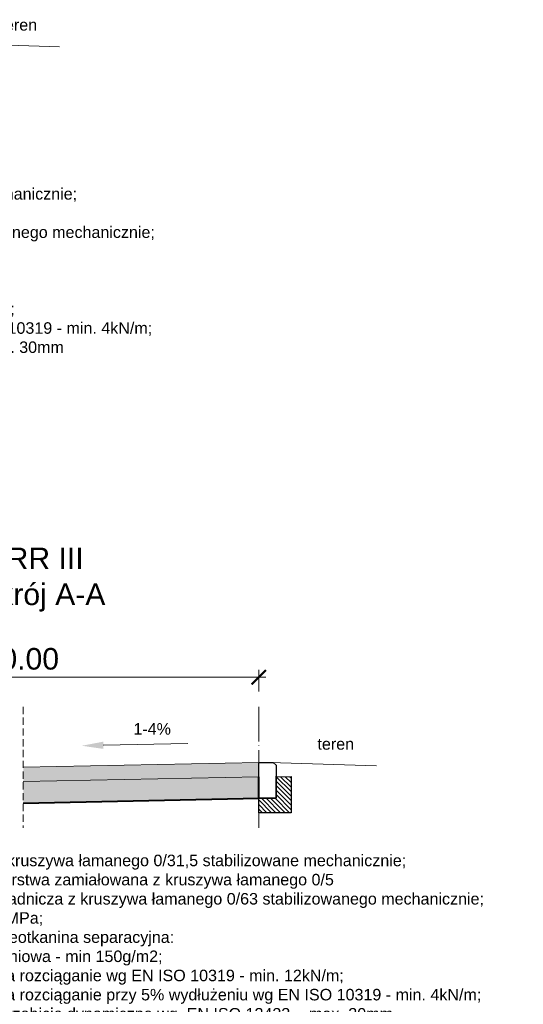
# Model space of a CAD drawing. Header units: millimetres. Extents: x -32728 to 13651, y -21222 to 1549.
# Tile 14 of 19: x 12567 to 12917, y -98 to 587. Entities that reach past the tile are written whole.
import ezdxf

# ---------------------------------------------------------------- set-up
doc = ezdxf.new("R2010")
doc.units = ezdxf.units.MM
doc.linetypes.add('ACAD_ISO04W100', pattern=[30, 24, -3, 0, -3])
doc.linetypes.add('DASHED', pattern=[0.75, 0.5, -0.25])
for name, color, linetype, lineweight in [('7 przekroj kraweznik opornik betonowy', 5, 'Continuous', 30), ('7 przekroj lawa betonowa', 250, 'Continuous', 30), ('7 przekroj niweleta', 250, 'Continuous', 9), ('7 przekroj osie', 22, 'ACAD_ISO04W100', 15), ('7 przekroj przerywana1', 250, 'DASHED', 9), ('7 przekroj wymiary', 250, 'Continuous', 9)]:
    doc.layers.add(name, color=color, linetype=linetype, lineweight=lineweight)
doc.styles.add('Arial10', font='arial.ttf', dxfattribs={"height": 10})
doc.styles.add('Arial15', font='arial.ttf', dxfattribs={"height": 15})
doc.styles.add('ARIAL2.5', font='arial.ttf', dxfattribs={"height": 2.5})
doc.dimstyles.new('normalne', dxfattribs={"dimtxt": 15, "dimasz": 10, "dimexe": 5, "dimexo": 0.0625, "dimgap": 5, "dimtad": 1, "dimlfac": 0.01, "dimzin": 0, "dimdsep": 46, "dimtxsty": 'Arial15', "dimblk": 'ARCHTICK', "dimcen": 15, "dimdle": 5, "dimadec": 0, "dimazin": 0, "dimtfac": 1, "dimtofl": 0, "dimtmove": 0, "dimatfit": 3, "dimfxl": 10, "dimfxlon": 1, "dimtolj": 1, "dimtzin": 0, "dimlwd": -1, "dimlwe": 0, "dimarcsym": 0})

# ---------------------------------------------------------------- blocks, each defined once
blk = doc.blocks.new('_ArchTick')
at = {"color": 0, "linetype": 'ByBlock', "const_width": 0.15}
blk.add_lwpolyline([(-0.5, -0.5), (0.5, 0.5)], dxfattribs=at)
blk = doc.blocks.new('*D284')
at = {"layer": '7 przekroj wymiary', "color": 0, "lineweight": 0}
for p, q in [((12400.42, 119.76), (12400.42, 134.76)), ((12732.94, 119.76), (12732.94, 134.76))]:
    blk.add_line(p, q, dxfattribs=at)
at = {"layer": '7 przekroj wymiary', "color": 0}
blk.add_line((12737.94, 129.76), (12395.42, 129.76), dxfattribs=at)
at = {"layer": 'Defpoints', "color": 0}
for p in [(12400.42, 129.76), (12400.42, 53.46), (12732.94, 28.18)]:
    blk.add_point(p, dxfattribs=at)
at = {"layer": '7 przekroj wymiary', "color": 0, "xscale": 10, "yscale": 10, "zscale": 10}
for p, rotation in [((12400.42, 129.76), 179.9999999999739), ((12732.94, 129.76), 359.999999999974)]:
    blk.add_blockref('_ArchTick', p, dxfattribs=dict(at, rotation=rotation))
at = {"layer": '7 przekroj wymiary', "color": 0, "insert": (12567.83, 142.41), "char_height": 15, "attachment_point": 5, "style": 'Arial15'}
blk.add_mtext('\\A1;10.00', dxfattribs=at)

msp = doc.modelspace()

# ---------------------------------------------------------------- hatches: boundary and pattern name
at = {"layer": '7 przekroj wymiary'}
h = msp.add_hatch(dxfattribs=at)
h.set_pattern_fill('GRAVEL', color=256, scale=0.2, angle=360, style=0)
h.set_pattern_definition([(228.0127875, (-5476927.80266, -5765839.0006), (-40.640000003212, -45.719999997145), [0.68344288, -67.660967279]), (184.969741, (-5476928.25986, -5765839.5086), (60.9599999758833, 5.080000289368), [1.17280944, -116.108097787]), (132.5104471, (-5476929.42826, -5765839.6102), (50.80000002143, -55.879999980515), [0.82696304, -81.8694455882]), (267.273689, (-5476931.40946, -5765840.8802), (5.080000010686, 101.599999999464), [1.06800904, -105.7328748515]), (292.83365418, (-5476931.46026, -5765841.947), (-25.400000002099, 60.9599999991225), [1.0472674, -103.6796154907]), (357.273689, (-5476931.05386, -5765842.9122), (-101.599999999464, 5.080000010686), [1.06800904, -105.7328748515]), (37.69424047, (-5476929.98706, -5765842.96299), (-66.039999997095, -50.800000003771), [1.41238732, -139.8262306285]), (72.25532837, (-5476928.86946, -5765842.09939), (35.5600000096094, 111.7599999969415), [1.33343904, -132.0105132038]), (121.42956562, (-5476928.46306, -5765840.8294), (-40.640000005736, 66.0399999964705), [1.071626, -106.0910913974]), (175.2363583, (-5476929.02186, -5765839.915), (55.879999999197, -5.080000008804), [1.22342656, -59.9478739]), (222.3974378, (-5476930.24106, -5765839.81339), (-60.9599999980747, -55.8800000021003), [1.58215584, -156.6335450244]), (138.81407483, (-5476926.38026, -5765840.931), (-35.559999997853, 30.480000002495), [0.54000908, -53.4611316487]), (171.4692344, (-5476926.78666, -5765840.5754), (66.040000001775, -10.159999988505), [1.02736396, -101.709277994]), (225, (-5476927.8027, -5765840.423), (-2e-12, -5.08), [0.71841868, -6.465786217]), (203.19859051, (-5476928.15826, -5765839.8134), (25.400000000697, 10.159999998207), [0.38688264, -38.3012447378]), (291.80140949, (-5476928.5139, -5765839.9658), (-5.08000000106, 15.23999999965), [0.54713124, -26.80950598]), (30.96375653, (-5476928.3107, -5765840.4738), (15.24000000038, 10.15999999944), [0.88863932, -28.7325963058]), (161.56505118, (-5476927.5487, -5765840.0166), (10.16000000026, -5.07999999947), [0.64257428, -15.4217962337]), (16.389540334, (-5476931.46026, -5765839.9658), (50.800000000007, 15.239999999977), [0.900176, -89.117653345]), (70.34617594, (-5476930.59666, -5765839.7118), (-20.320000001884, -55.879999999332), [0.75519788, -74.7644313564]), (293.19859051, (-5476927.54866, -5765839.0006), (-10.159999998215, 25.400000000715), [0.7737602, -37.9143671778]), (343.61045967, (-5476927.24386, -5765839.7118), (-50.800000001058, 15.239999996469), [0.900176, -89.117653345]), (339.44395478, (-5476931.46026, -5765843.1154), (-25.399999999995, 10.16000000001), [0.8680704, -42.5354686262]), (294.7751406, (-5476930.64746, -5765843.4202), (-25.400000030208, 55.879999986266), [0.72734424, -72.0071867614]), (66.80140949, (-5476927.49786, -5765844.0806), (10.159999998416, 25.400000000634), [0.7737602, -37.9143671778]), (17.35402464, (-5476927.19306, -5765843.3694), (-66.039999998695, -20.320000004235), [0.85156548, -84.3047519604]), (69.44395478, (-5476929.98706, -5765844.0806), (-10.16000000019, -25.399999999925), [0.4340352, -42.9695038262]), (101.309932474, (-5476927.8027, -5765844.0806), (-5.07999999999, 20.32), [0.2590292, -25.643989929]), (165.963756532, (-5476927.8535, -5765843.8266), (15.24, -5.08), [1.0472674, -19.898109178]), (186.00900596, (-5476928.86946, -5765843.5726), (50.799999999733, 5.080000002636), [0.970534, -96.0827297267]), (303.69006753, (-5476928.3107, -5765840.931), (-5.0800000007, 10.15999999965), [0.73264776, -17.5835527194]), (353.15722659, (-5476927.90426, -5765841.54059), (86.360000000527, -10.159999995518), [1.27911352, -126.63201813]), (60.9453959, (-5476926.63426, -5765841.693), (-20.320000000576, -35.55999999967), [0.52301648, -51.7787846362]), (90, (-5476926.3803, -5765841.236), (-5.08, 5.08), [0.3048, -4.7752]), (120.25643716, (-5476928.97106, -5765843.4202), (20.319999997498, -35.560000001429), [0.70573392, -69.8678815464]), (48.0127875, (-5476929.32666, -5765842.8106), (40.640000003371, 45.719999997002), [1.36688576, -66.977524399]), (360, (-5476928.4123, -5765841.7946), (5.08, 5.08), [1.3208, -3.7592]), (325.3048465, (-5476927.09146, -5765841.7946), (50.800000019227, -35.559999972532), [0.80321912, -79.5186334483]), (254.0546041, (-5476926.43106, -5765842.2518), (-5.079999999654, -20.32000000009), [0.73965816, -36.2433000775]), (207.64597536, (-5476926.63426, -5765842.963), (-96.52000000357, -50.7999999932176), [1.2042902, -119.224928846]), (175.42607874, (-5476927.70106, -5765843.52179), (-66.0399999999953, 5.080000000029), [1.27405892, -126.1316929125])])
h.paths.add_polyline_path([(12732.94, 60.456), (12732.94, 70.456), (12569.182, 67.18), (12569.182, 57.18)])
h = msp.add_hatch(dxfattribs=at)
h.set_pattern_fill('GRAVEL', color=256, scale=0.4, angle=360, style=0)
h.set_pattern_definition([(228.0127875, (-5476924.1451, -5765833.9206), (-81.280000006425, -91.43999999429), [1.36688576, -135.321934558]), (184.969741, (-5476925.05946, -5765834.9366), (121.919999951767, 10.160000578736), [2.34561888, -232.216195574]), (132.5104471, (-5476927.39626, -5765835.1398), (101.60000004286, -111.75999996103), [1.65392608, -163.738891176]), (267.273689, (-5476931.35866, -5765837.6798), (10.16000002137, 203.199999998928), [2.13601808, -211.465749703]), (292.83365418, (-5476931.46026, -5765839.8134), (-50.800000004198, 121.919999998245), [2.0945348, -207.359230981]), (357.273689, (-5476930.64746, -5765841.7438), (-203.199999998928, 10.16000002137), [2.13601808, -211.465749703]), (37.69424047, (-5476928.51386, -5765841.8454), (-132.07999999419, -101.600000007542), [2.82477464, -279.652461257]), (72.25532837, (-5476926.27866, -5765840.1182), (71.120000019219, 223.519999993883), [2.66687808, -264.021026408]), (121.42956562, (-5476925.46586, -5765837.5782), (-81.280000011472, 132.07999999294), [2.143252, -212.182182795]), (175.2363583, (-5476926.5835, -5765835.7494), (111.75999999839, -10.16000001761), [2.44685312, -119.8957478]), (222.3974378, (-5476929.02186, -5765835.5462), (-121.91999999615, -111.7600000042), [3.16431168, -313.267090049]), (138.81407483, (-5476921.3003, -5765837.7814), (-71.11999999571, 60.96000000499), [1.08001816, -106.922263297]), (171.4692344, (-5476922.11306, -5765837.0702), (132.08000000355, -20.31999997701), [2.05472792, -203.418555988]), (225, (-5476924.145, -5765836.7654), (-5e-12, -10.16), [1.43683736, -12.931572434]), (203.19859051, (-5476924.8563, -5765835.5462), (50.8000000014, 20.31999999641), [0.77376528, -76.602489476]), (291.80140949, (-5476925.5675, -5765835.851), (-10.1600000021, 30.4799999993), [1.09426248, -53.61901196]), (30.96375653, (-5476925.161, -5765836.867), (30.48000000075, 20.31999999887), [1.77727864, -57.465192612]), (161.56505118, (-5476923.637, -5765835.9526), (20.3200000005, -10.159999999), [1.28514856, -30.843592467]), (16.389540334, (-5476931.46026, -5765835.851), (101.600000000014, 30.479999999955), [1.800352, -178.23530669]), (70.34617594, (-5476929.73306, -5765835.343), (-40.64000000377, -111.759999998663), [1.51039576, -149.528862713]), (293.19859051, (-5476923.637, -5765833.9206), (-20.31999999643, 50.80000000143), [1.5475204, -75.828734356]), (343.61045967, (-5476923.02746, -5765835.343), (-101.600000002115, 30.479999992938), [1.800352, -178.23530669]), (339.44395478, (-5476931.4603, -5765842.1502), (-50.79999999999, 20.32000000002), [1.7361408, -85.070937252]), (294.7751406, (-5476929.83466, -5765842.7598), (-50.80000006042, 111.75999997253), [1.45468848, -144.014373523]), (66.80140949, (-5476923.5355, -5765844.0806), (20.31999999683, 50.80000000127), [1.5475204, -75.828734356]), (17.35402464, (-5476922.92586, -5765842.6582), (-132.07999999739, -40.64000000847), [1.70313096, -168.609503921]), (69.44395478, (-5476928.5139, -5765844.0806), (-20.32000000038, -50.79999999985), [0.8680704, -85.939007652]), (101.309932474, (-5476924.145, -5765844.0806), (-10.16, 40.64), [0.5180584, -51.287979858]), (165.963756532, (-5476924.2467, -5765843.5726), (30.48, -10.16), [2.0945348, -39.796218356]), (186.00900596, (-5476926.27866, -5765843.0646), (101.599999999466, 10.16000000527), [1.941068, -192.165459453]), (303.69006753, (-5476925.161, -5765837.7814), (-10.1600000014, 20.3199999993), [1.46529552, -35.167105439]), (353.15722659, (-5476924.34826, -5765839.0006), (172.720000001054, -20.319999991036), [2.55822704, -253.26403626]), (60.9453959, (-5476921.8083, -5765839.3054), (-40.64000000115, -71.11999999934), [1.04603296, -103.557569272]), (90, (-5476921.3, -5765838.391), (-10.16, 10.16), [0.6096, -9.5504]), (120.25643716, (-5476926.4819, -5765842.7598), (40.639999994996, -71.12000000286), [1.41146784, -139.735763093]), (48.0127875, (-5476927.1931, -5765841.5406), (81.28000000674, 91.439999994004), [2.73377152, -133.955048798]), (360, (-5476925.364, -5765839.509), (10.16, 10.16), [2.6416, -7.5184]), (325.3048465, (-5476922.72266, -5765839.5086), (101.600000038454, -71.119999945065), [1.60643824, -159.037266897]), (254.0546041, (-5476921.4019, -5765840.423), (-10.1599999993, -40.64000000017), [1.47931632, -72.486600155]), (207.64597536, (-5476921.80826, -5765841.8454), (-193.04000000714, -101.599999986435), [2.4085804, -238.449857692]), (175.42607874, (-5476923.94186, -5765842.963), (-132.07999999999, 10.160000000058), [2.54811784, -252.263385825])])
h.paths.add_polyline_path([(12732.94, 45.456), (12732.94, 60.456), (12569.182, 57.18), (12569.182, 56.98), (12569.182, 54.48), (12569.182, 41.98)])
h = msp.add_hatch(dxfattribs=at)
h.set_pattern_fill('ANSI31', color=256, scale=0.7, style=0)
h.set_pattern_definition([(135, (15029.7055, 2333.2883), (1.5715448, 1.5715448), [])])
h.paths.add_polyline_path([(12732.94, 45.456), (12744.94, 45.456), (12744.94, 60.456), (12755.394, 60.52), (12755.394, 35.456), (12747.94, 35.456), (12732.94, 35.456)])

# ---------------------------------------------------------------- linework, layer by layer
at = {"layer": '7 przekroj kraweznik opornik betonowy'}
msp.add_lwpolyline([(12744.94, 45.456), (12732.94, 45.456), (12732.94, 70.456), (12742.94, 70.456), (12742.94, 70.456), (12744.94, 68.456), (12744.94, 45.456)], dxfattribs=at)
at = {"layer": '7 przekroj lawa betonowa'}
msp.add_lwpolyline([(12747.94, 35.456), (12732.94, 35.456), (12732.94, 45.456), (12744.94, 45.456), (12744.94, 60.456), (12755.394, 60.52), (12755.394, 60.52), (12755.394, 35.456)], close=True, dxfattribs=at)
at = {"layer": '7 przekroj niweleta'}
for p, q in [((12520.193, 570.646), (12594.326, 568.233)), ((12569.182, 67.18), (12732.94, 70.456)), ((12740.639, 70.456), (12814.772, 68.042)), ((12569.182, 57.18), (12732.94, 60.456)), ((12744.541, 60.585), (12746.246, 60.456)), ((12744.541, 60.585), (12746.246, 60.456))]:
    msp.add_line(p, q, dxfattribs=at)
at = {"layer": '7 przekroj niweleta', "linetype": 'ByBlock'}
msp.add_line((12755.394, 60.52), (12744.94, 60.456), dxfattribs=at)
at = {"layer": '7 przekroj niweleta', "lineweight": 40}
msp.add_line((12569.182, 42.18), (12732.94, 45.456), dxfattribs=at)
at = {"layer": '7 przekroj niweleta', "lineweight": 40, "flags": 128}
msp.add_lwpolyline([(12732.94, 45.856), (12732.94, 60.456)], dxfattribs=at)
at = {"layer": '7 przekroj osie'}
msp.add_line((12732.94, 109.089), (12732.94, 24.872), dxfattribs=at)
at = {"layer": '7 przekroj przerywana1', "ltscale": 10}
msp.add_line((12569.182, 109.089), (12569.182, 24.872), dxfattribs=at)
at = {"layer": '7 przekroj wymiary'}
msp.add_line((12744.94, 45.456), (12744.94, 60.456), dxfattribs=at)
msp.add_line((12744.94, 45.456), (12744.94, 60.456), dxfattribs=at)
msp.add_lwpolyline([(12624.834, 82.345), (12683.505, 83.648)], dxfattribs=at)
msp.add_solid([(12624.778, 84.845), (12609.837, 82.012), (12624.889, 79.846)], dxfattribs=at)

# ---------------------------------------------------------------- texts
at = {"layer": '7 przekroj wymiary', "style": 'ARIAL2.5'}
msp.add_text('1-4%%%', height=8, rotation=720, dxfattribs=at).set_placement((12645.76, 89.757))
at = {"layer": '7 przekroj wymiary'}
for s, insert, char_height, width, attachment_point, style in [('\\A1;teren\\P\\P\\pxsm1;\\H0.999971x;^I  \\P\\P\\P\\C0; ', (12578.801, 587.484), 8, 758.16036, 3, 'Arial10'), ('\\pxsm1,ql;\\A1;  \\P     10cm - Nawierzchnia z kruszywa łamanego 0/31,5 stabilizowane mechanicznie; \\P                 C90/3; \\fArial|b0|i0|c0|p34;górna warstwa \\fArial|b0|i0|c0|p34;zamiałowana \\fArial|b0|i0|c0|p34;z kruszywa łamanego 0/5\\P     15cm - Podbudowa zasadnicza z kruszywa łamanego 0/63 stabilizowanego mechanicznie; \\P                 C90/3 ; E2 = 80MPa;\\P\\pi-5.125,l7,q*,t2.953125;          - Geowłóknina / geotkanina separacyjna: \\P            Masa powierzchniowa - min 150g/m2; \\P            Wytrzymałość na rozciąganie wg EN ISO 10319 - min. 12kN/m; \\P            Wytrzymałość na rozciąganie przy 5% wydłużeniu wg EN ISO 10319 - min. 4kN/m; \\P            Odporność na przebicie dynamiczne wg  EN ISO 13433  - max. 30mm\\P\\pi0,l0,ql,tz;\\P\\pi-5.625,l7.5,q*,t2.953125;\\P\\pi0,l0;\\P\\P\\C0; ', (12197.321, 483.291), 8, 758.16036, 1, 'Arial10'), ('MORR III \\PPrzekrój A-A', (12567.503, 197.633), 15, 141.2912, 5, 'ARIAL2.5'), ('\\A1;teren\\P\\P\\pxsm1;\\H0.999971x;^I  \\P\\P\\P\\C0; ', (12799.247, 87.293), 8, 758.16036, 3, 'Arial10'), ('\\pxsm1,ql;\\A1;  \\P     10cm - Nawierzchnia z kruszywa łamanego 0/31,5 stabilizowane mechanicznie; \\P                 C90/3; \\fArial|b0|i0|c0|p34;górna warstwa zamiałowana z kruszywa łamanego 0/5\\P     15cm - Podbudowa zasadnicza z kruszywa łamanego 0/63 stabilizowanego mechanicznie; \\P                 C90/3 ; E2 = 80MPa;\\P\\pi-5.125,l7,q*,t2.953125;          - Geowłóknina / geotkanina separacyjna: \\P            Masa powierzchniowa - min 150g/m2; \\P            Wytrzymałość na rozciąganie wg EN ISO 10319 - min. 12kN/m; \\P            Wytrzymałość na rozciąganie przy 5% wydłużeniu wg EN ISO 10319 - min. 4kN/m; \\P            Odporność na przebicie dynamiczne wg  EN ISO 13433  - max. 30mm\\P\\pi0,l0,ql,tz;\\P\\pi-5.625,l7.5,q*,t2.953125;\\P\\pi0,l0;\\P\\P\\C0; ', (12426.203, 19.584), 8, 758.16036, 1, 'Arial10')]:
    msp.add_mtext(s, dxfattribs=dict(at, insert=insert, char_height=char_height, width=width, attachment_point=attachment_point, style=style))

# ---------------------------------------------------------------- dimensions: what is measured, and where the dimension line sits
dim = msp.add_linear_dim(base=(12400.423, 129.755), p1=(12732.94, 28.178), p2=(12400.423, 53.464), angle=180, text='10.00', dimstyle='normalne', override={"dimtxt": 10, "dimtxsty": 'Arial15'}, dxfattribs=at)
dim.commit()
dim.dimension.update_dxf_attribs({"geometry": '*D284', "text_midpoint": (12567.832, 129.755), "dimtype": 160})

doc.saveas('drawing.dxf')
